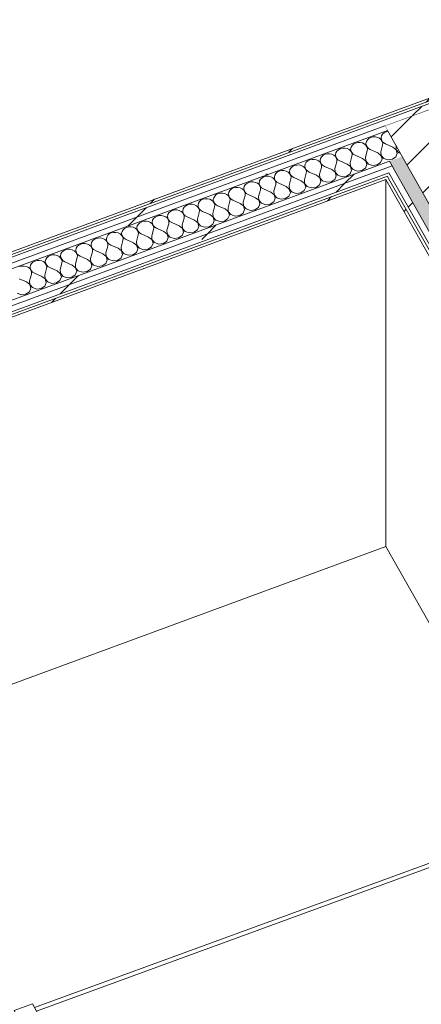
# Model space of a CAD drawing. Header units: millimetres. Extents: x -8337 to 19291, y 9509 to 21675.
# Tile 106 of 163: x 3661 to 4508, y 16590 to 18664. Entities that reach past the tile are written whole.
import ezdxf

# ---------------------------------------------------------------- set-up
doc = ezdxf.new("R2010")
doc.units = ezdxf.units.MM
doc.header["$MEASUREMENT"] = 0
doc.linetypes.add('Wipeout_Contour', pattern=[1000, 0, -1000])
for name, color, linetype in [('10_ESTR_Pilars', 7, 'Continuous'), ('Nuevo_08_E_Envans secs', 7, 'Continuous'), ('Nuevo_14_PAV_Soft Light Grey 0554', 7, 'Continuous'), ('Nuevo_Ventanas Archicad', 7, 'Continuous')]:
    doc.layers.add(name, color=color, linetype=linetype)
for name, color, linetype, lineweight in [('10_ESTR_Pilars_Pluma_Nº__28', 7, 'Continuous', 20), ('10_ESTR_Pilars_Pluma_Nº__42', 8, 'Continuous', 25), ('Nuevo_08_E_Envans secs_Pluma_Nº__1', 7, 'Continuous', 5), ('Nuevo_08_E_Envans secs_Pluma_Nº__47', 7, 'Continuous', 20), ('Nuevo_14_PAV_Soft Light Grey 0554_Pluma_Nº__89', 7, 'Continuous', 5), ('Nuevo_Ventanas Archicad_Pluma_Nº__1', 7, 'Continuous', 5)]:
    doc.layers.add(name, color=color, linetype=linetype, lineweight=lineweight)
for name, color, linetype, lineweight, true_color in [('Nuevo_08_E_Envans secs_Pluma_Nº__102', 7, 'Continuous', 5, 0xcccccc), ('Nuevo_08_E_Envans secs_Pluma_Nº__171', 171, 'Continuous', 13, 0xaaaaff), ('Nuevo_08_E_Envans secs_Pluma_Nº__177', 7, 'Continuous', 15, 0xf7e046)]:
    doc.layers.add(name, color=color, linetype=linetype, lineweight=lineweight, true_color=true_color)
pattern_1 = [(45, (0, 0), (-183.8478, 183.8478), [195, -65]), (45, (7e-14, 183.85), (-183.8478, 183.8478), [195, -65])]
pattern_2 = [(45, (0, 0), (-159.099, 159.099), []), (45, (-53.03, 53.03), (-159.099, 159.099), [])]

# ---------------------------------------------------------------- blocks, each defined once
blk = doc.blocks.new('Elem Sección_28_1')
at = {"color": 254, "linetype": 'Wipeout_Contour', "lineweight": 0, "ltscale": 75702.645636}
blk.add_wipeout([(4672.5, 18529.2), (4431.1, 18440.4), (4582.9, 18171.9), (4824.3, 18260.6)], dxfattribs=at).dxf.layer = '10_ESTR_Pilars'
at = {"layer": '10_ESTR_Pilars_Pluma_Nº__42', "linetype": 'Continuous', "lineweight": 25}
h = blk.add_hatch(dxfattribs=at)
h.set_pattern_fill('00_GCT_trama_45º_e1_400__05', color=8, style=0, pattern_type=2)
h.set_pattern_definition([(45, (0, 0), (-45.96194, 45.96194), [])])
h.paths.add_polyline_path([(4672.5, 18529.2), (4431.1, 18440.4), (4582.9, 18171.9), (4824.3, 18260.6)])
at = {"layer": '10_ESTR_Pilars_Pluma_Nº__28', "color": 7, "linetype": 'Continuous', "lineweight": 20}
for p, q in [((4672.5, 18529.2), (4431.1, 18440.4)), ((4725.8, 18435), (4819, 18270)), ((4824.3, 18260.6), (4582.9, 18171.9)), ((4819, 18270), (4824.3, 18260.6))]:
    blk.add_line(p, q, dxfattribs=at)
at = {"layer": '10_ESTR_Pilars_Pluma_Nº__28', "color": 7, "linetype": 'Continuous', "lineweight": 20, "flags": 128}
for points in [[(4672.5, 18529.2), (4678.2, 18519.1), (4709, 18464.6), (4714.8, 18454.5), (4720.5, 18444.3), (4723.1, 18439.7), (4725.8, 18435)], [(4431.1, 18440.4), (4436.8, 18430.3), (4467.6, 18375.8), (4577.6, 18181.2), (4582.9, 18171.9)]]:
    blk.add_lwpolyline(points, dxfattribs=at)
blk = doc.blocks.new('*X98')
at = {"layer": 'Nuevo_08_E_Envans secs_Pluma_Nº__102', "color": 254, "linetype": 'Continuous', "lineweight": 5, "true_color": 0xcccccc}
for p, q in [((4406, 18416.9), (4401.4, 18415.7)), ((4410.9, 18416.9), (4406, 18416.9)), ((4415.6, 18415.9), (4410.9, 18416.9)), ((4424.1, 18419), (4423.2, 18415.1)), ((4426.2, 18422.5), (4424.1, 18419)), ((4429.4, 18425.5), (4426.2, 18422.5)), ((4433.6, 18427.6), (4429.4, 18425.5)), ((4437.8, 18428.6), (4433.6, 18427.6)), ((4361.8, 18398.9), (4359.7, 18395.3)), ((4365.1, 18401.8), (4361.8, 18398.9)), ((4369.2, 18403.9), (4365.1, 18401.8)), ((4373.9, 18405), (4369.2, 18403.9)), ((4378.7, 18405.1), (4373.9, 18405)), ((4383.5, 18404.1), (4378.7, 18405.1)), ((4387.6, 18402), (4383.5, 18404.1)), ((4391, 18399.2), (4387.6, 18402)), ((4391.9, 18407.2), (4391, 18403.3)), ((4391, 18403.3), (4391.5, 18399.4)), ((4393.2, 18395.7), (4391, 18399.2)), ((4391.5, 18399.4), (4393.3, 18395.7)), ((4394, 18410.7), (4391.9, 18407.2)), ((4394.2, 18391.8), (4393.2, 18395.7)), ((4393.3, 18395.7), (4396.3, 18392.6)), ((4397.3, 18413.6), (4394, 18410.7)), ((4401.4, 18415.7), (4397.3, 18413.6)), ((4419.8, 18413.9), (4415.6, 18415.9)), ((4423.2, 18411), (4419.8, 18413.9)), ((4422.2, 18385.8), (4426, 18399.7)), ((4423.2, 18415.1), (4423.7, 18411.2)), ((4425.4, 18407.5), (4423.2, 18411)), ((4423.7, 18411.2), (4425.5, 18407.5)), ((4426.4, 18403.6), (4425.4, 18407.5)), ((4425.5, 18407.5), (4428.5, 18404.4)), ((4426, 18399.7), (4426.4, 18403.6)), ((4428.5, 18404.4), (4432.4, 18402.1)), ((4447.9, 18395.3), (4432.4, 18402.1)), ((4454.4, 18397.6), (4454.7, 18398.7)), ((4454.4, 18397.6), (4455, 18389.8)), ((4297.4, 18375.2), (4295.3, 18371.7)), ((4300.7, 18378.1), (4297.4, 18375.2)), ((4304.8, 18380.2), (4300.7, 18378.1)), ((4309.5, 18381.4), (4304.8, 18380.2)), ((4314.4, 18381.4), (4309.5, 18381.4)), ((4319.1, 18380.4), (4314.4, 18381.4)), ((4323.3, 18378.4), (4319.1, 18380.4)), ((4326.6, 18375.5), (4323.3, 18378.4)), ((4328.8, 18372), (4326.6, 18375.5)), ((4327.5, 18383.5), (4326.7, 18379.6)), ((4326.7, 18379.6), (4327.2, 18375.7)), ((4327.2, 18375.7), (4329, 18372)), ((4329.6, 18387), (4327.5, 18383.5)), ((4332.9, 18390), (4329.6, 18387)), ((4337, 18392.1), (4332.9, 18390)), ((4341.7, 18393.2), (4337, 18392.1)), ((4346.6, 18393.2), (4341.7, 18393.2)), ((4351.3, 18392.2), (4346.6, 18393.2)), ((4355.4, 18390.2), (4351.3, 18392.2)), ((4358.8, 18387.3), (4355.4, 18390.2)), ((4357.8, 18362.1), (4361.6, 18376.1)), ((4359.7, 18395.3), (4358.8, 18391.4)), ((4358.8, 18391.4), (4359.3, 18387.5)), ((4361, 18383.8), (4358.8, 18387.3)), ((4359.3, 18387.5), (4361.1, 18383.9)), ((4362, 18380), (4361, 18383.8)), ((4361.1, 18383.9), (4364.1, 18380.8)), ((4361.6, 18376.1), (4362, 18380)), ((4364.1, 18380.8), (4368, 18378.4)), ((4383.6, 18371.6), (4368, 18378.4)), ((4390, 18374), (4393.8, 18387.9)), ((4393.8, 18387.9), (4394.2, 18391.8)), ((4396.3, 18392.6), (4400.2, 18390.2)), ((4415.8, 18383.4), (4400.2, 18390.2)), ((4422.7, 18378), (4415.8, 18383.4)), ((4422.2, 18385.8), (4422.8, 18378)), ((4425, 18370.4), (4422.7, 18378)), ((4422.8, 18378), (4428.4, 18371.6)), ((4446.8, 18369.8), (4454.2, 18374.8)), ((4454.8, 18389.8), (4447.9, 18395.3)), ((4454.2, 18374.8), (4457.1, 18382.2)), ((4457.1, 18382.2), (4454.8, 18389.8)), ((4455, 18389.8), (4460.5, 18383.5)), ((4460.5, 18383.5), (4464, 18382.3)), ((4236.3, 18354.5), (4233.1, 18351.5)), ((4240.4, 18356.6), (4236.3, 18354.5)), ((4245.1, 18357.7), (4240.4, 18356.6)), ((4250, 18357.8), (4245.1, 18357.7)), ((4254.7, 18356.7), (4250, 18357.8)), ((4258.9, 18354.7), (4254.7, 18356.7)), ((4262.2, 18351.8), (4258.9, 18354.7)), ((4263.1, 18359.8), (4262.3, 18356)), ((4262.3, 18356), (4262.8, 18352)), ((4265.2, 18363.4), (4263.1, 18359.8)), ((4268.5, 18366.3), (4265.2, 18363.4)), ((4272.6, 18368.4), (4268.5, 18366.3)), ((4277.3, 18369.5), (4272.6, 18368.4)), ((4282.2, 18369.6), (4277.3, 18369.5)), ((4286.9, 18368.6), (4282.2, 18369.6)), ((4291.1, 18366.5), (4286.9, 18368.6)), ((4294.4, 18363.7), (4291.1, 18366.5)), ((4296.6, 18360.2), (4294.4, 18363.7)), ((4295.3, 18371.7), (4294.5, 18367.8)), ((4294.5, 18367.8), (4295, 18363.9)), ((4295, 18363.9), (4296.8, 18360.2)), ((4297.6, 18356.3), (4296.6, 18360.2)), ((4296.8, 18360.2), (4299.7, 18357.1)), ((4297.2, 18352.4), (4297.6, 18356.3)), ((4299.7, 18357.1), (4303.7, 18354.8)), ((4319.2, 18347.9), (4303.7, 18354.8)), ((4325.6, 18350.3), (4329.4, 18364.2)), ((4329.8, 18368.1), (4328.8, 18372)), ((4329, 18372), (4331.9, 18368.9)), ((4329.4, 18364.2), (4329.8, 18368.1)), ((4331.9, 18368.9), (4335.9, 18366.6)), ((4351.4, 18359.8), (4335.9, 18366.6)), ((4358.3, 18354.3), (4351.4, 18359.8)), ((4357.8, 18362.1), (4358.4, 18354.3)), ((4360.6, 18346.7), (4358.3, 18354.3)), ((4358.4, 18354.3), (4364, 18348)), ((4390.5, 18366.1), (4383.6, 18371.6)), ((4389.8, 18351.1), (4392.8, 18358.6)), ((4390, 18374), (4390.6, 18366.2)), ((4392.8, 18358.6), (4390.5, 18366.1)), ((4390.6, 18366.2), (4396.2, 18359.8)), ((4396.2, 18359.8), (4405.1, 18356.8)), ((4405.1, 18356.8), (4414.6, 18357.9)), ((4414.6, 18357.9), (4422, 18363)), ((4422, 18363), (4425, 18370.4)), ((4428.4, 18371.6), (4437.2, 18368.6)), ((4437.2, 18368.6), (4446.8, 18369.8)), ((4180.7, 18334), (4176, 18332.9)), ((4185.6, 18334.1), (4180.7, 18334)), ((4190.3, 18333.1), (4185.6, 18334.1)), ((4198.7, 18336.2), (4197.9, 18332.3)), ((4200.9, 18339.7), (4198.7, 18336.2)), ((4204.1, 18342.6), (4200.9, 18339.7)), ((4208.2, 18344.8), (4204.1, 18342.6)), ((4212.9, 18345.9), (4208.2, 18344.8)), ((4217.8, 18345.9), (4212.9, 18345.9)), ((4222.5, 18344.9), (4217.8, 18345.9)), ((4226.7, 18342.9), (4222.5, 18344.9)), ((4230, 18340), (4226.7, 18342.9)), ((4232.3, 18336.5), (4230, 18340)), ((4230.9, 18348), (4230.1, 18344.1)), ((4230.1, 18344.1), (4230.6, 18340.2)), ((4230.6, 18340.2), (4232.4, 18336.6)), ((4233.1, 18351.5), (4230.9, 18348)), ((4233.2, 18332.7), (4232.3, 18336.5)), ((4232.4, 18336.6), (4235.4, 18333.4)), ((4235.4, 18333.4), (4239.3, 18331.1)), ((4261.2, 18326.6), (4265, 18340.6)), ((4264.4, 18348.3), (4262.2, 18351.8)), ((4262.8, 18352), (4264.6, 18348.4)), ((4265.4, 18344.5), (4264.4, 18348.3)), ((4264.6, 18348.4), (4267.6, 18345.3)), ((4265, 18340.6), (4265.4, 18344.5)), ((4267.6, 18345.3), (4271.5, 18342.9)), ((4287, 18336.1), (4271.5, 18342.9)), ((4293.9, 18330.6), (4287, 18336.1)), ((4293.4, 18338.5), (4297.2, 18352.4)), ((4293.4, 18338.5), (4294, 18330.7)), ((4326.1, 18342.5), (4319.2, 18347.9)), ((4325.4, 18327.5), (4328.4, 18334.9)), ((4325.6, 18350.3), (4326.2, 18342.5)), ((4328.4, 18334.9), (4326.1, 18342.5)), ((4326.2, 18342.5), (4331.8, 18336.1)), ((4331.8, 18336.1), (4340.7, 18333.1)), ((4340.7, 18333.1), (4350.2, 18334.3)), ((4350.2, 18334.3), (4357.6, 18339.3)), ((4357.6, 18339.3), (4360.6, 18346.7)), ((4364, 18348), (4372.9, 18344.9)), ((4372.9, 18344.9), (4382.4, 18346.1)), ((4382.4, 18346.1), (4389.8, 18351.1)), ((4134.4, 18312.5), (4133.5, 18308.6)), ((4136.5, 18316), (4134.4, 18312.5)), ((4139.7, 18319), (4136.5, 18316)), ((4143.9, 18321.1), (4139.7, 18319)), ((4148.5, 18322.2), (4143.9, 18321.1)), ((4153.4, 18322.3), (4148.5, 18322.2)), ((4158.1, 18321.2), (4153.4, 18322.3)), ((4162.3, 18319.2), (4158.1, 18321.2)), ((4165.6, 18316.3), (4162.3, 18319.2)), ((4167.9, 18312.8), (4165.6, 18316.3)), ((4166.6, 18324.3), (4165.7, 18320.5)), ((4165.7, 18320.5), (4166.2, 18316.5)), ((4166.2, 18316.5), (4168, 18312.9)), ((4168.7, 18327.9), (4166.6, 18324.3)), ((4168.8, 18309), (4167.9, 18312.8)), ((4168, 18312.9), (4171, 18309.8)), ((4171.9, 18330.8), (4168.7, 18327.9)), ((4176, 18332.9), (4171.9, 18330.8)), ((4194.5, 18331), (4190.3, 18333.1)), ((4197.8, 18328.2), (4194.5, 18331)), ((4196.9, 18303), (4200.7, 18316.9)), ((4200.1, 18324.7), (4197.8, 18328.2)), ((4197.9, 18332.3), (4198.4, 18328.4)), ((4198.4, 18328.4), (4200.2, 18324.7)), ((4201, 18320.8), (4200.1, 18324.7)), ((4200.2, 18324.7), (4203.2, 18321.6)), ((4200.7, 18316.9), (4201, 18320.8)), ((4203.2, 18321.6), (4207.1, 18319.3)), ((4222.6, 18312.4), (4207.1, 18319.3)), ((4229.5, 18307), (4222.6, 18312.4)), ((4229.1, 18314.8), (4232.8, 18328.7)), ((4229.1, 18314.8), (4229.6, 18307)), ((4232.8, 18328.7), (4233.2, 18332.7)), ((4254.8, 18324.3), (4239.3, 18331.1)), ((4261.7, 18318.8), (4254.8, 18324.3)), ((4261.2, 18326.6), (4261.8, 18318.9)), ((4264, 18311.2), (4261.7, 18318.8)), ((4261.8, 18318.9), (4267.4, 18312.5)), ((4267.4, 18312.5), (4276.3, 18309.4)), ((4285.9, 18310.6), (4293.2, 18315.7)), ((4293.2, 18315.7), (4296.2, 18323.1)), ((4296.2, 18323.1), (4293.9, 18330.6)), ((4294, 18330.7), (4299.6, 18324.3)), ((4299.6, 18324.3), (4308.5, 18321.3)), ((4308.5, 18321.3), (4318, 18322.4)), ((4318, 18322.4), (4325.4, 18327.5)), ((4072.1, 18292.4), (4070, 18288.8)), ((4075.4, 18295.3), (4072.1, 18292.4)), ((4079.5, 18297.4), (4075.4, 18295.3)), ((4084.2, 18298.6), (4079.5, 18297.4)), ((4089, 18298.6), (4084.2, 18298.6)), ((4093.7, 18297.6), (4089, 18298.6)), ((4097.9, 18295.5), (4093.7, 18297.6)), ((4101.3, 18292.7), (4097.9, 18295.5)), ((4102.2, 18300.7), (4101.3, 18296.8)), ((4101.3, 18296.8), (4101.8, 18292.9)), ((4103.5, 18289.2), (4101.3, 18292.7)), ((4101.8, 18292.9), (4103.6, 18289.2)), ((4104.3, 18304.2), (4102.2, 18300.7)), ((4107.6, 18307.2), (4104.3, 18304.2)), ((4111.7, 18309.3), (4107.6, 18307.2)), ((4116.3, 18310.4), (4111.7, 18309.3)), ((4121.2, 18310.4), (4116.3, 18310.4)), ((4125.9, 18309.4), (4121.2, 18310.4)), ((4130.1, 18307.4), (4125.9, 18309.4)), ((4133.5, 18304.5), (4130.1, 18307.4)), ((4132.5, 18279.3), (4136.3, 18293.2)), ((4133.5, 18308.6), (4134, 18304.7)), ((4135.7, 18301), (4133.5, 18304.5)), ((4134, 18304.7), (4135.8, 18301.1)), ((4136.7, 18297.2), (4135.7, 18301)), ((4135.8, 18301.1), (4138.8, 18297.9)), ((4136.3, 18293.2), (4136.7, 18297.2)), ((4138.8, 18297.9), (4142.7, 18295.6)), ((4158.2, 18288.8), (4142.7, 18295.6)), ((4164.7, 18291.1), (4168.5, 18305.1)), ((4168.5, 18305.1), (4168.8, 18309)), ((4171, 18309.8), (4174.9, 18307.4)), ((4190.4, 18300.6), (4174.9, 18307.4)), ((4197.3, 18295.1), (4190.4, 18300.6)), ((4196.9, 18303), (4197.5, 18295.2)), ((4199.6, 18287.6), (4197.3, 18295.1)), ((4197.5, 18295.2), (4203, 18288.8)), ((4221.5, 18286.9), (4228.8, 18292)), ((4228.8, 18292), (4231.8, 18299.4)), ((4231.8, 18299.4), (4229.5, 18307)), ((4229.6, 18307), (4235.2, 18300.7)), ((4235.2, 18300.7), (4244.1, 18297.6)), ((4244.1, 18297.6), (4253.7, 18298.8)), ((4253.7, 18298.8), (4261, 18303.8)), ((4261, 18303.8), (4264, 18311.2)), ((4276.3, 18309.4), (4285.9, 18310.6)), ((4011, 18271.7), (4007.7, 18268.7)), ((4015.1, 18273.8), (4011, 18271.7)), ((4019.8, 18274.9), (4015.1, 18273.8)), ((4024.7, 18274.9), (4019.8, 18274.9)), ((4029.4, 18273.9), (4024.7, 18274.9)), ((4033.6, 18271.9), (4029.4, 18273.9)), ((4036.9, 18269), (4033.6, 18271.9)), ((4037.8, 18277), (4037, 18273.1)), ((4037, 18273.1), (4037.4, 18269.2)), ((4039.9, 18280.6), (4037.8, 18277)), ((4043.2, 18283.5), (4039.9, 18280.6)), ((4047.3, 18285.6), (4043.2, 18283.5)), ((4052, 18286.7), (4047.3, 18285.6)), ((4056.8, 18286.8), (4052, 18286.7)), ((4061.6, 18285.7), (4056.8, 18286.8)), ((4065.7, 18283.7), (4061.6, 18285.7)), ((4069.1, 18280.8), (4065.7, 18283.7)), ((4070, 18288.8), (4069.1, 18285)), ((4069.1, 18285), (4069.6, 18281.1)), ((4071.3, 18277.4), (4069.1, 18280.8)), ((4069.6, 18281.1), (4071.4, 18277.4)), ((4072.3, 18273.5), (4071.3, 18277.4)), ((4071.4, 18277.4), (4074.4, 18274.3)), ((4071.9, 18269.6), (4072.3, 18273.5)), ((4074.4, 18274.3), (4078.3, 18271.9)), ((4093.9, 18265.1), (4078.3, 18271.9)), ((4100.3, 18267.5), (4104.1, 18281.4)), ((4104.5, 18285.3), (4103.5, 18289.2)), ((4103.6, 18289.2), (4106.6, 18286.1)), ((4104.1, 18281.4), (4104.5, 18285.3)), ((4106.6, 18286.1), (4110.5, 18283.8)), ((4126.1, 18276.9), (4110.5, 18283.8)), ((4132.9, 18271.5), (4126.1, 18276.9)), ((4132.5, 18279.3), (4133.1, 18271.5)), ((4135.3, 18263.9), (4132.9, 18271.5)), ((4133.1, 18271.5), (4138.7, 18265.2)), ((4165.1, 18283.3), (4158.2, 18288.8)), ((4164.5, 18268.3), (4167.4, 18275.7)), ((4164.7, 18291.1), (4165.3, 18283.4)), ((4167.4, 18275.7), (4165.1, 18283.3)), ((4165.3, 18283.4), (4170.8, 18277)), ((4170.8, 18277), (4179.7, 18273.9)), ((4179.7, 18273.9), (4189.3, 18275.1)), ((4189.3, 18275.1), (4196.7, 18280.2)), ((4196.7, 18280.2), (4199.6, 18287.6)), ((4203, 18288.8), (4211.9, 18285.8)), ((4211.9, 18285.8), (4221.5, 18286.9)), ((3955.4, 18251.2), (3950.7, 18250.1)), ((3960.3, 18251.3), (3955.4, 18251.2)), ((3965, 18250.3), (3960.3, 18251.3)), ((3969.2, 18248.2), (3965, 18250.3)), ((3973.4, 18253.3), (3972.6, 18249.5)), ((3975.5, 18256.9), (3973.4, 18253.3)), ((3978.8, 18259.8), (3975.5, 18256.9)), ((3982.9, 18261.9), (3978.8, 18259.8)), ((3987.6, 18263.1), (3982.9, 18261.9)), ((3992.5, 18263.1), (3987.6, 18263.1)), ((3997.2, 18262.1), (3992.5, 18263.1)), ((4001.4, 18260.1), (3997.2, 18262.1)), ((4004.7, 18257.2), (4001.4, 18260.1)), ((4006.9, 18253.7), (4004.7, 18257.2)), ((4005.6, 18265.2), (4004.8, 18261.3)), ((4004.8, 18261.3), (4005.3, 18257.4)), ((4005.3, 18257.4), (4007.1, 18253.7)), ((4007.7, 18268.7), (4005.6, 18265.2)), ((4007.9, 18249.8), (4006.9, 18253.7)), ((4007.1, 18253.7), (4010, 18250.6)), ((4010, 18250.6), (4014, 18248.3)), ((4035.9, 18243.8), (4039.7, 18257.7)), ((4039.1, 18265.5), (4036.9, 18269)), ((4037.4, 18269.2), (4039.3, 18265.6)), ((4040.1, 18261.7), (4039.1, 18265.5)), ((4039.3, 18265.6), (4042.2, 18262.5)), ((4039.7, 18257.7), (4040.1, 18261.7)), ((4042.2, 18262.5), (4046.2, 18260.1)), ((4061.7, 18253.3), (4046.2, 18260.1)), ((4068.6, 18247.8), (4061.7, 18253.3)), ((4068.1, 18255.6), (4071.9, 18269.6)), ((4068.1, 18255.6), (4068.7, 18247.9)), ((4100.8, 18259.7), (4093.9, 18265.1)), ((4100.1, 18244.7), (4103.1, 18252.1)), ((4100.3, 18267.5), (4100.9, 18259.7)), ((4103.1, 18252.1), (4100.8, 18259.7)), ((4100.9, 18259.7), (4106.5, 18253.3)), ((4106.5, 18253.3), (4115.4, 18250.3)), ((4115.4, 18250.3), (4124.9, 18251.5)), ((4124.9, 18251.5), (4132.3, 18256.5)), ((4132.3, 18256.5), (4135.3, 18263.9)), ((4138.7, 18265.2), (4147.5, 18262.1)), ((4147.5, 18262.1), (4157.1, 18263.3)), ((4157.1, 18263.3), (4164.5, 18268.3)), ((3909, 18229.7), (3908.2, 18225.8)), ((3911.2, 18233.2), (3909, 18229.7)), ((3914.4, 18236.2), (3911.2, 18233.2)), ((3918.5, 18238.3), (3914.4, 18236.2)), ((3923.2, 18239.4), (3918.5, 18238.3)), ((3928.1, 18239.4), (3923.2, 18239.4)), ((3932.8, 18238.4), (3928.1, 18239.4)), ((3937, 18236.4), (3932.8, 18238.4)), ((3940.3, 18233.5), (3937, 18236.4)), ((3942.6, 18230), (3940.3, 18233.5)), ((3941.2, 18241.5), (3940.4, 18237.6)), ((3940.4, 18237.6), (3940.9, 18233.7)), ((3940.9, 18233.7), (3942.7, 18230.1)), ((3943.4, 18245.1), (3941.2, 18241.5)), ((3943.5, 18226.2), (3942.6, 18230)), ((3942.7, 18230.1), (3945.7, 18227)), ((3946.6, 18248), (3943.4, 18245.1)), ((3950.7, 18250.1), (3946.6, 18248)), ((3972.5, 18245.4), (3969.2, 18248.2)), ((3971.5, 18220.2), (3975.3, 18234.1)), ((3974.7, 18241.9), (3972.5, 18245.4)), ((3972.6, 18249.5), (3973.1, 18245.6)), ((3973.1, 18245.6), (3974.9, 18241.9)), ((3975.7, 18238), (3974.7, 18241.9)), ((3974.9, 18241.9), (3977.9, 18238.8)), ((3975.3, 18234.1), (3975.7, 18238)), ((3977.9, 18238.8), (3981.8, 18236.4)), ((3997.3, 18229.6), (3981.8, 18236.4)), ((4004.2, 18224.2), (3997.3, 18229.6)), ((4003.7, 18232), (4007.5, 18245.9)), ((4003.7, 18232), (4004.3, 18224.2)), ((4007.5, 18245.9), (4007.9, 18249.8)), ((4029.5, 18241.4), (4014, 18248.3)), ((4036.4, 18236), (4029.5, 18241.4)), ((4035.9, 18243.8), (4036.5, 18236)), ((4038.7, 18228.4), (4036.4, 18236)), ((4036.5, 18236), (4042.1, 18229.7)), ((4042.1, 18229.7), (4051, 18226.6)), ((4060.5, 18227.8), (4067.9, 18232.8)), ((4067.9, 18232.8), (4070.9, 18240.3)), ((4070.9, 18240.3), (4068.6, 18247.8)), ((4068.7, 18247.9), (4074.3, 18241.5)), ((4074.3, 18241.5), (4083.2, 18238.4)), ((4083.2, 18238.4), (4092.7, 18239.6)), ((4092.7, 18239.6), (4100.1, 18244.7)), ((3846.8, 18209.6), (3844.7, 18206)), ((3850, 18212.5), (3846.8, 18209.6)), ((3854.2, 18214.6), (3850, 18212.5)), ((3858.8, 18215.7), (3854.2, 18214.6)), ((3863.7, 18215.8), (3858.8, 18215.7)), ((3868.4, 18214.8), (3863.7, 18215.8)), ((3872.6, 18212.7), (3868.4, 18214.8)), ((3875.9, 18209.9), (3872.6, 18212.7)), ((3878.2, 18206.4), (3875.9, 18209.9)), ((3876.9, 18217.9), (3876, 18214)), ((3876, 18214), (3876.5, 18210.1)), ((3876.5, 18210.1), (3878.3, 18206.4)), ((3879, 18221.4), (3876.9, 18217.9)), ((3882.2, 18224.3), (3879, 18221.4)), ((3886.3, 18226.4), (3882.2, 18224.3)), ((3891, 18227.6), (3886.3, 18226.4)), ((3895.9, 18227.6), (3891, 18227.6)), ((3900.6, 18226.6), (3895.9, 18227.6)), ((3904.8, 18224.6), (3900.6, 18226.6)), ((3908.1, 18221.7), (3904.8, 18224.6)), ((3907.2, 18196.5), (3911, 18210.4)), ((3910.4, 18218.2), (3908.1, 18221.7)), ((3908.2, 18225.8), (3908.7, 18221.9)), ((3908.7, 18221.9), (3910.5, 18218.2)), ((3911.3, 18214.3), (3910.4, 18218.2)), ((3910.5, 18218.2), (3913.5, 18215.1)), ((3911, 18210.4), (3911.3, 18214.3)), ((3913.5, 18215.1), (3917.4, 18212.8)), ((3932.9, 18206), (3917.4, 18212.8)), ((3939.4, 18208.3), (3943.1, 18222.2)), ((3943.1, 18222.2), (3943.5, 18226.2)), ((3945.7, 18227), (3949.6, 18224.6)), ((3965.1, 18217.8), (3949.6, 18224.6)), ((3972, 18212.3), (3965.1, 18217.8)), ((3971.5, 18220.2), (3972.1, 18212.4)), ((3974.3, 18204.8), (3972, 18212.3)), ((3972.1, 18212.4), (3977.7, 18206)), ((3996.2, 18204.1), (4003.5, 18209.2)), ((4003.5, 18209.2), (4006.5, 18216.6)), ((4006.5, 18216.6), (4004.2, 18224.2)), ((4004.3, 18224.2), (4009.9, 18217.8)), ((4009.9, 18217.8), (4018.8, 18214.8)), ((4018.8, 18214.8), (4028.3, 18216)), ((4028.3, 18216), (4035.7, 18221)), ((4035.7, 18221), (4038.7, 18228.4)), ((4051, 18226.6), (4060.5, 18227.8)), ((3785.7, 18188.8), (3782.4, 18185.9)), ((3789.8, 18191), (3785.7, 18188.8)), ((3794.5, 18192.1), (3789.8, 18191)), ((3799.3, 18192.1), (3794.5, 18192.1)), ((3804, 18191.1), (3799.3, 18192.1)), ((3808.2, 18189.1), (3804, 18191.1)), ((3811.6, 18186.2), (3808.2, 18189.1)), ((3812.5, 18194.2), (3811.6, 18190.3)), ((3811.6, 18190.3), (3812.1, 18186.4)), ((3814.6, 18197.7), (3812.5, 18194.2)), ((3817.8, 18200.7), (3814.6, 18197.7)), ((3822, 18202.8), (3817.8, 18200.7)), ((3826.6, 18203.9), (3822, 18202.8)), ((3831.5, 18204), (3826.6, 18203.9)), ((3836.2, 18202.9), (3831.5, 18204)), ((3840.4, 18200.9), (3836.2, 18202.9)), ((3843.8, 18198), (3840.4, 18200.9)), ((3844.7, 18206), (3843.8, 18202.2)), ((3843.8, 18202.2), (3844.3, 18198.2)), ((3846, 18194.5), (3843.8, 18198)), ((3844.3, 18198.2), (3846.1, 18194.6)), ((3847, 18190.7), (3846, 18194.5)), ((3846.1, 18194.6), (3849.1, 18191.5)), ((3846.6, 18186.8), (3847, 18190.7)), ((3849.1, 18191.5), (3853, 18189.1)), ((3868.5, 18182.3), (3853, 18189.1)), ((3875, 18184.7), (3878.8, 18198.6)), ((3879.1, 18202.5), (3878.2, 18206.4)), ((3878.3, 18206.4), (3881.3, 18203.3)), ((3878.8, 18198.6), (3879.1, 18202.5)), ((3881.3, 18203.3), (3885.2, 18201)), ((3900.7, 18194.1), (3885.2, 18201)), ((3907.6, 18188.7), (3900.7, 18194.1)), ((3907.2, 18196.5), (3907.8, 18188.7)), ((3909.9, 18181.1), (3907.6, 18188.7)), ((3907.8, 18188.7), (3913.3, 18182.3)), ((3939.8, 18200.5), (3932.9, 18206)), ((3939.1, 18185.5), (3942.1, 18192.9)), ((3939.4, 18208.3), (3939.9, 18200.5)), ((3942.1, 18192.9), (3939.8, 18200.5)), ((3939.9, 18200.5), (3945.5, 18194.2)), ((3945.5, 18194.2), (3954.4, 18191.1)), ((3954.4, 18191.1), (3964, 18192.3)), ((3964, 18192.3), (3971.3, 18197.3)), ((3971.3, 18197.3), (3974.3, 18204.8)), ((3977.7, 18206), (3986.6, 18203)), ((3986.6, 18203), (3996.2, 18204.1)), ((3725.4, 18167.3), (3721.3, 18165.2)), ((3730.1, 18168.4), (3725.4, 18167.3)), ((3735, 18168.5), (3730.1, 18168.4)), ((3739.7, 18167.4), (3735, 18168.5)), ((3743.8, 18165.4), (3739.7, 18167.4)), ((3748.1, 18170.5), (3747.2, 18166.7)), ((3750.2, 18174.1), (3748.1, 18170.5)), ((3753.5, 18177), (3750.2, 18174.1)), ((3757.6, 18179.1), (3753.5, 18177)), ((3762.3, 18180.2), (3757.6, 18179.1)), ((3767.1, 18180.3), (3762.3, 18180.2)), ((3771.9, 18179.3), (3767.1, 18180.3)), ((3776, 18177.2), (3771.9, 18179.3)), ((3779.4, 18174.4), (3776, 18177.2)), ((3780.3, 18182.4), (3779.4, 18178.5)), ((3779.4, 18178.5), (3779.9, 18174.6)), ((3781.6, 18170.9), (3779.4, 18174.4)), ((3779.9, 18174.6), (3781.7, 18170.9)), ((3782.4, 18185.9), (3780.3, 18182.4)), ((3782.6, 18167), (3781.6, 18170.9)), ((3781.7, 18170.9), (3784.7, 18167.8)), ((3784.7, 18167.8), (3788.6, 18165.5)), ((3810.6, 18161), (3814.4, 18174.9)), ((3813.8, 18182.7), (3811.6, 18186.2)), ((3812.1, 18186.4), (3813.9, 18182.8)), ((3814.8, 18178.8), (3813.8, 18182.7)), ((3813.9, 18182.8), (3816.9, 18179.6)), ((3814.4, 18174.9), (3814.8, 18178.8)), ((3816.9, 18179.6), (3820.8, 18177.3)), ((3836.4, 18170.5), (3820.8, 18177.3)), ((3843.2, 18165), (3836.4, 18170.5)), ((3842.8, 18172.8), (3846.6, 18186.8)), ((3842.8, 18172.8), (3843.4, 18165.1)), ((3875.4, 18176.8), (3868.5, 18182.3)), ((3874.8, 18161.9), (3877.7, 18169.3)), ((3875, 18184.7), (3875.6, 18176.9)), ((3877.7, 18169.3), (3875.4, 18176.8)), ((3875.6, 18176.9), (3881.1, 18170.5)), ((3881.1, 18170.5), (3890, 18167.5)), ((3890, 18167.5), (3899.6, 18168.6)), ((3899.6, 18168.6), (3907, 18173.7)), ((3907, 18173.7), (3909.9, 18181.1)), ((3913.3, 18182.3), (3922.2, 18179.3)), ((3922.2, 18179.3), (3931.8, 18180.5)), ((3931.8, 18180.5), (3939.1, 18185.5)), ((3683.7, 18146.9), (3682.9, 18143)), ((3685.8, 18150.4), (3683.7, 18146.9)), ((3689.1, 18153.3), (3685.8, 18150.4)), ((3693.2, 18155.5), (3689.1, 18153.3)), ((3697.9, 18156.6), (3693.2, 18155.5)), ((3702.8, 18156.6), (3697.9, 18156.6)), ((3707.5, 18155.6), (3702.8, 18156.6)), ((3711.7, 18153.6), (3707.5, 18155.6)), ((3715, 18150.7), (3711.7, 18153.6)), ((3717.2, 18147.2), (3715, 18150.7)), ((3715.9, 18158.7), (3715.1, 18154.8)), ((3715.1, 18154.8), (3715.6, 18150.9)), ((3715.6, 18150.9), (3717.4, 18147.3)), ((3718, 18162.2), (3715.9, 18158.7)), ((3718.2, 18143.4), (3717.2, 18147.2)), ((3717.4, 18147.3), (3720.3, 18144.1)), ((3721.3, 18165.2), (3718, 18162.2)), ((3747.2, 18162.5), (3743.8, 18165.4)), ((3746.2, 18137.3), (3750, 18151.3)), ((3747.2, 18166.7), (3747.7, 18162.7)), ((3749.4, 18159), (3747.2, 18162.5)), ((3747.7, 18162.7), (3749.6, 18159.1)), ((3750.4, 18155.2), (3749.4, 18159)), ((3749.6, 18159.1), (3752.5, 18156)), ((3750, 18151.3), (3750.4, 18155.2)), ((3752.5, 18156), (3756.4, 18153.6)), ((3772, 18146.8), (3756.4, 18153.6)), ((3778.9, 18141.3), (3772, 18146.8)), ((3778.4, 18149.2), (3782.2, 18163.1)), ((3778.4, 18149.2), (3779, 18141.4)), ((3782.2, 18163.1), (3782.6, 18167)), ((3804.2, 18158.6), (3788.6, 18165.5)), ((3811.1, 18153.2), (3804.2, 18158.6)), ((3810.6, 18161), (3811.2, 18153.2)), ((3813.4, 18145.6), (3811.1, 18153.2)), ((3811.2, 18153.2), (3816.8, 18146.9)), ((3816.8, 18146.9), (3825.7, 18143.8)), ((3835.2, 18145), (3842.6, 18150)), ((3842.6, 18150), (3845.6, 18157.4)), ((3845.6, 18157.4), (3843.2, 18165)), ((3843.4, 18165.1), (3848.9, 18158.7)), ((3848.9, 18158.7), (3857.8, 18155.6)), ((3857.8, 18155.6), (3867.4, 18156.8)), ((3867.4, 18156.8), (3874.8, 18161.9)), ((3665.7, 18144.7), (3661, 18143.6)), ((3670.6, 18144.8), (3665.7, 18144.7)), ((3675.3, 18143.8), (3670.6, 18144.8)), ((3679.5, 18141.7), (3675.3, 18143.8)), ((3682.8, 18138.9), (3679.5, 18141.7)), ((3681.8, 18113.7), (3685.6, 18127.6)), ((3685, 18135.4), (3682.8, 18138.9)), ((3682.9, 18143), (3683.4, 18139.1)), ((3683.4, 18139.1), (3685.2, 18135.4)), ((3686, 18131.5), (3685, 18135.4)), ((3685.2, 18135.4), (3688.2, 18132.3)), ((3685.6, 18127.6), (3686, 18131.5)), ((3688.2, 18132.3), (3692.1, 18130)), ((3707.6, 18123.1), (3692.1, 18130)), ((3714, 18125.5), (3717.8, 18139.4)), ((3717.8, 18139.4), (3718.2, 18143.4)), ((3720.3, 18144.1), (3724.3, 18141.8)), ((3739.8, 18135), (3724.3, 18141.8)), ((3746.7, 18129.5), (3739.8, 18135)), ((3746.2, 18137.3), (3746.8, 18129.6)), ((3749, 18121.9), (3746.7, 18129.5)), ((3746.8, 18129.6), (3752.4, 18123.2)), ((3770.8, 18121.3), (3778.2, 18126.4)), ((3778.2, 18126.4), (3781.2, 18133.8)), ((3781.2, 18133.8), (3778.9, 18141.3)), ((3779, 18141.4), (3784.6, 18135)), ((3784.6, 18135), (3793.5, 18132)), ((3793.5, 18132), (3803, 18133.1)), ((3803, 18133.1), (3810.4, 18138.2)), ((3810.4, 18138.2), (3813.4, 18145.6)), ((3825.7, 18143.8), (3835.2, 18145)), ((3675.4, 18111.3), (3659.9, 18118.1)), ((3682.3, 18105.8), (3675.4, 18111.3)), ((3681.8, 18113.7), (3682.4, 18105.9)), ((3684.6, 18098.3), (3682.3, 18105.8)), ((3682.4, 18105.9), (3688, 18099.5)), ((3714.5, 18117.7), (3707.6, 18123.1)), ((3713.8, 18102.7), (3716.8, 18110.1)), ((3714, 18125.5), (3714.6, 18117.7)), ((3716.8, 18110.1), (3714.5, 18117.7)), ((3714.6, 18117.7), (3720.2, 18111.4)), ((3720.2, 18111.4), (3729.1, 18108.3)), ((3729.1, 18108.3), (3738.6, 18109.5)), ((3738.6, 18109.5), (3746, 18114.5)), ((3746, 18114.5), (3749, 18121.9)), ((3752.4, 18123.2), (3761.3, 18120.1)), ((3761.3, 18120.1), (3770.8, 18121.3)), ((3655.8, 18087.7), (3664.7, 18084.6)), ((3664.7, 18084.6), (3674.3, 18085.8)), ((3674.3, 18085.8), (3681.6, 18090.9)), ((3681.6, 18090.9), (3684.6, 18098.3)), ((3688, 18099.5), (3696.9, 18096.5)), ((3696.9, 18096.5), (3706.5, 18097.6)), ((3706.5, 18097.6), (3713.8, 18102.7))]:
    blk.add_line(p, q, dxfattribs=at)
blk = doc.blocks.new('Elem Sección_85_1')
at = {"layer": 'Nuevo_08_E_Envans secs', "lineweight": 0}
blk.add_blockref('*X98', (0, 0), dxfattribs=at)
at = {"color": 254, "linetype": 'Wipeout_Contour', "lineweight": 0, "ltscale": 70913.316186}
blk.add_wipeout([(4436.3, 18334.3), (-295.8, 16595), (-293.1, 16590.3), (4438.9, 18329.6)], dxfattribs=at).dxf.layer = 'Nuevo_08_E_Envans secs'
at = {"layer": 'Nuevo_08_E_Envans secs_Pluma_Nº__171', "linetype": 'Continuous', "lineweight": 13, "true_color": 0xaaaaff}
h = blk.add_hatch(dxfattribs=at)
h.set_pattern_fill('Panellat_HPL_0001', color=161, style=0, pattern_type=2)
h.set_pattern_definition(pattern_1)
h.paths.add_polyline_path([(4436.3, 18334.3), (-295.8, 16595), (-293.1, 16590.3), (4438.9, 18329.6)])
at = {"color": 254, "linetype": 'Wipeout_Contour', "lineweight": 0, "ltscale": 148427.915762}
blk.add_wipeout([(4980.1, 18654.4), (-397.5, 16678), (-391.8, 16667.8), (4431.1, 18440.4), (4672.5, 18529.2), (4693.2, 18536.8), (4934.6, 18625.5), (4985.8, 18644.3)], dxfattribs=at).dxf.layer = 'Nuevo_08_E_Envans secs'
at = {"layer": 'Nuevo_08_E_Envans secs_Pluma_Nº__177', "linetype": 'Continuous', "lineweight": 15, "true_color": 0xf7e046}
h = blk.add_hatch(dxfattribs=at)
h.set_pattern_fill('Panellat_HPL_0001', color=53, style=0, pattern_type=2)
h.set_pattern_definition(pattern_1)
h.paths.add_polyline_path([(4980.1, 18654.4), (-397.5, 16678), (-391.8, 16667.8), (4431.1, 18440.4), (4672.5, 18529.2), (4693.2, 18536.8), (4934.6, 18625.5), (4985.8, 18644.3)])
at = {"color": 254, "linetype": 'Wipeout_Contour', "lineweight": 0, "ltscale": 71256.830848}
blk.add_wipeout([(-391.8, 16667.8), (-386.1, 16657.7), (4436.8, 18430.3), (4431.1, 18440.4)], dxfattribs=at).dxf.layer = 'Nuevo_08_E_Envans secs'
at = {"layer": 'Nuevo_08_E_Envans secs_Pluma_Nº__177', "linetype": 'Continuous', "lineweight": 15, "true_color": 0xf7e046}
h = blk.add_hatch(dxfattribs=at)
h.set_pattern_fill('Panellat_HPL_0001', color=53, style=0, pattern_type=2)
h.set_pattern_definition(pattern_1)
h.paths.add_polyline_path([(-391.8, 16667.8), (-386.1, 16657.7), (4436.8, 18430.3), (4431.1, 18440.4)])
at = {"color": 254, "linetype": 'Wipeout_Contour', "lineweight": 0, "ltscale": 71004.30946}
blk.add_wipeout([(4440.6, 18365.9), (-328.2, 16613.2), (-322.5, 16603), (4446.3, 18355.8)], dxfattribs=at).dxf.layer = 'Nuevo_08_E_Envans secs'
at = {"layer": 'Nuevo_08_E_Envans secs_Pluma_Nº__177', "linetype": 'Continuous', "lineweight": 15, "true_color": 0xf7e046}
h = blk.add_hatch(dxfattribs=at)
h.set_pattern_fill('Panellat_HPL_0001', color=53, style=0, pattern_type=2)
h.set_pattern_definition(pattern_1)
h.paths.add_polyline_path([(4440.6, 18365.9), (-328.2, 16613.2), (-322.5, 16603), (4446.3, 18355.8)])
at = {"color": 254, "linetype": 'Wipeout_Contour', "lineweight": 0, "ltscale": 70966.877142}
blk.add_wipeout([(-322.5, 16603), (-316.8, 16592.9), (4452, 18345.7), (4446.3, 18355.8)], dxfattribs=at).dxf.layer = 'Nuevo_08_E_Envans secs'
at = {"layer": 'Nuevo_08_E_Envans secs_Pluma_Nº__177', "linetype": 'Continuous', "lineweight": 15, "true_color": 0xf7e046}
h = blk.add_hatch(dxfattribs=at)
h.set_pattern_fill('Panellat_HPL_0001', color=53, style=0, pattern_type=2)
h.set_pattern_definition(pattern_1)
h.paths.add_polyline_path([(-322.5, 16603), (-316.8, 16592.9), (4452, 18345.7), (4446.3, 18355.8)])
at = {"color": 254, "linetype": 'Wipeout_Contour', "lineweight": 0, "ltscale": 72006.561415}
blk.add_wipeout([(-402.8, 16687.3), (-400.1, 16682.6), (4977.4, 18659.1), (4974.8, 18663.8)], dxfattribs=at).dxf.layer = 'Nuevo_08_E_Envans secs'
at = {"layer": 'Nuevo_08_E_Envans secs_Pluma_Nº__171', "linetype": 'Continuous', "lineweight": 13, "true_color": 0xaaaaff}
h = blk.add_hatch(dxfattribs=at)
h.set_pattern_fill('Panellat_HPL_0001', color=161, style=0, pattern_type=2)
h.set_pattern_definition(pattern_1)
h.paths.add_polyline_path([(-402.8, 16687.3), (-400.1, 16682.6), (4977.4, 18659.1), (4974.8, 18663.8)])
at = {"layer": 'Nuevo_08_E_Envans secs_Pluma_Nº__1', "color": 7, "linetype": 'Continuous', "lineweight": 5}
for p, q in [((4974.8, 18663.8), (-402.8, 16687.3)), ((4977.4, 18659.1), (-400.1, 16682.6)), ((4980.1, 18654.4), (-397.5, 16678)), ((4431.1, 18440.4), (-391.8, 16667.8)), ((4436.8, 18430.3), (-386.1, 16657.7)), ((4440.6, 18365.9), (-328.2, 16613.2)), ((4446.3, 18355.8), (-322.5, 16603)), ((4439.5, 18341.1), (-304.2, 16597.5)), ((4436.3, 18334.3), (-295.8, 16595)), ((4433.2, 18327.5), (-287.4, 16592.5))]:
    blk.add_line(p, q, dxfattribs=at)
at = {"layer": 'Nuevo_08_E_Envans secs_Pluma_Nº__47', "color": 7, "linetype": 'Continuous', "lineweight": 20}
blk.add_line((2297.9, 16769.3), (4433.2, 17554.2), dxfattribs=at)
blk = doc.blocks.new('Elem Sección_116_1')
at = {"layer": 'Nuevo_Ventanas Archicad', "linetype": 'Continuous', "lineweight": 0, "true_color": 0x000000}
h = blk.add_hatch(dxfattribs=at)
h.set_pattern_fill('Acero_0001', color=18, style=0, pattern_type=2)
h.set_pattern_definition(pattern_2)
h.paths.add_polyline_path([(4925.9, 17043.2), (4887.3, 17029.1), (4922.3, 16966.8), (4961, 16980.9)])
h = blk.add_hatch(dxfattribs=at)
h.set_pattern_fill('Acero_0001', color=18, style=0, pattern_type=2)
h.set_pattern_definition(pattern_2)
h.paths.add_polyline_path([(3649.1, 16577), (3684.1, 16514.7), (3722.8, 16528.8), (3687.8, 16591.1)])
at = {"layer": 'Nuevo_Ventanas Archicad_Pluma_Nº__1', "color": 7, "linetype": 'Continuous', "lineweight": 5}
for p, q in [((4925.9, 17043.2), (4887.3, 17029.1)), ((4887.3, 17029.1), (4887.3, 17019.7)), ((4925.9, 17043.2), (4961, 16980.9)), ((4891.7, 17021.3), (3692.1, 16583.3)), ((4896, 17013.5), (3696.5, 16575.5)), ((4896, 16262.3), (4896, 17013.5)), ((4961, 16980.9), (4922.3, 16966.8)), ((4922.3, 16966.8), (4922.3, 16215.5)), ((4961, 16229.7), (4961, 16980.9)), ((3687.8, 16591.1), (3649.1, 16577)), ((3722.8, 16528.8), (3684.1, 16514.7)), ((3722.8, 16446), (3722.8, 16528.8)), ((4008.7, 15938.3), (4896, 16262.3)), ((4896, 16262.3), (4922.3, 16215.5)), ((4961, 16207.6), (4961, 16229.7)), ((4922.3, 16215.5), (4035, 15891.5))]:
    blk.add_line(p, q, dxfattribs=at)
at = {"layer": 'Nuevo_Ventanas Archicad_Pluma_Nº__1', "color": 7, "linetype": 'Continuous', "lineweight": 5, "flags": 128}
for points in [[(4887.3, 17029.1), (4891.7, 17021.3), (4896, 17013.5), (4922.3, 16966.8)], [(3687.8, 16591.1), (3692.1, 16583.3), (3696.5, 16575.5), (3722.8, 16528.8)], [(3649.1, 16577), (3672.7, 16534.9), (3678.4, 16524.8), (3684.1, 16514.7)]]:
    blk.add_lwpolyline(points, dxfattribs=at)
blk = doc.blocks.new('*X165')
at = {"layer": 'Nuevo_08_E_Envans secs_Pluma_Nº__102', "linetype": 'Continuous', "lineweight": 5, "true_color": 0xcccccc}
blk.add_hatch(color=254, dxfattribs=at).paths.add_polyline_path([(4440.6, 18365.9), (4452, 18345.7), (4550.6, 18171.3), (4577.6, 18181.2), (4467.6, 18375.8)])
blk = doc.blocks.new('Elem Sección_129_1')
at = {"layer": 'Nuevo_08_E_Envans secs', "lineweight": 0}
blk.add_blockref('*X165', (0, 0), dxfattribs=at)
at = {"color": 254, "linetype": 'Wipeout_Contour', "lineweight": 0, "ltscale": 75078.352633}
blk.add_wipeout([(4433.2, 18327.5), (4552.4, 18116.5), (4558.2, 18118.6), (4438.9, 18329.6)], dxfattribs=at).dxf.layer = 'Nuevo_08_E_Envans secs'
at = {"layer": 'Nuevo_08_E_Envans secs_Pluma_Nº__171', "linetype": 'Continuous', "lineweight": 13, "true_color": 0xaaaaff}
h = blk.add_hatch(dxfattribs=at)
h.set_pattern_fill('Panellat_HPL_0001', color=161, style=0, pattern_type=2)
h.set_pattern_definition(pattern_1)
h.paths.add_polyline_path([(4433.2, 18327.5), (4552.4, 18116.5), (4558.2, 18118.6), (4438.9, 18329.6)])
at = {"color": 254, "linetype": 'Wipeout_Contour', "lineweight": 0, "ltscale": 93886.374084}
blk.add_wipeout([(4439.5, 18341.1), (4555.6, 18135.6), (4568.2, 18140.2), (4550.6, 18171.3), (4452, 18345.7)], dxfattribs=at).dxf.layer = 'Nuevo_08_E_Envans secs'
at = {"layer": 'Nuevo_08_E_Envans secs_Pluma_Nº__177', "linetype": 'Continuous', "lineweight": 15, "true_color": 0xf7e046}
h = blk.add_hatch(dxfattribs=at)
h.set_pattern_fill('Panellat_HPL_0001', color=53, style=0, pattern_type=2)
h.set_pattern_definition(pattern_1)
h.paths.add_polyline_path([(4439.5, 18341.1), (4555.6, 18135.6), (4568.2, 18140.2), (4550.6, 18171.3), (4452, 18345.7)])
at = {"layer": 'Nuevo_08_E_Envans secs_Pluma_Nº__1', "color": 7, "linetype": 'Continuous', "lineweight": 5}
blk.add_line((4433.2, 18327.5), (4552.4, 18116.5), dxfattribs=at)
at = {"layer": 'Nuevo_08_E_Envans secs_Pluma_Nº__1', "color": 7, "linetype": 'Continuous', "lineweight": 5, "flags": 128}
for points in [[(4440.6, 18365.9), (4446.3, 18355.8), (4452, 18345.7), (4550.6, 18171.3), (4568.2, 18140.2)], [(4436.3, 18334.3), (4438.9, 18329.6), (4555.6, 18123.3), (4558.2, 18118.6)], [(4439.5, 18341.1), (4442.1, 18336.4), (4555.6, 18135.6), (4561.4, 18125.4)]]:
    blk.add_lwpolyline(points, dxfattribs=at)
at = {"layer": 'Nuevo_08_E_Envans secs_Pluma_Nº__47', "color": 7, "linetype": 'Continuous', "lineweight": 20}
blk.add_line((4433.2, 18327.5), (4433.2, 17554.2), dxfattribs=at)
blk = doc.blocks.new('Elem Sección_155_1')
at = {"layer": 'Nuevo_14_PAV_Soft Light Grey 0554_Pluma_Nº__89', "color": 7, "linetype": 'Continuous', "lineweight": 5}
blk.add_line((4555, 17338.5), (4433.2, 17554.2), dxfattribs=at)

msp = doc.modelspace()

# ---------------------------------------------------------------- block references
at = {"layer": '10_ESTR_Pilars', "lineweight": 0}
msp.add_blockref('Elem Sección_28_1', (0, 0), dxfattribs=at)

# ---------------------------------------------------------------- next in the draw order: block references
at = {"layer": 'Nuevo_08_E_Envans secs', "lineweight": 0}
msp.add_blockref('Elem Sección_85_1', (0, 0), dxfattribs=at)

# ---------------------------------------------------------------- next in the draw order: block references
msp.add_blockref('Elem Sección_129_1', (0, 0), dxfattribs=at)
at = {"layer": 'Nuevo_Ventanas Archicad', "lineweight": 0}
msp.add_blockref('Elem Sección_116_1', (0, 0), dxfattribs=at)

# ---------------------------------------------------------------- next in the draw order: block references
at = {"layer": 'Nuevo_14_PAV_Soft Light Grey 0554', "lineweight": 0}
msp.add_blockref('Elem Sección_155_1', (0, 0), dxfattribs=at)

doc.saveas('drawing.dxf')
